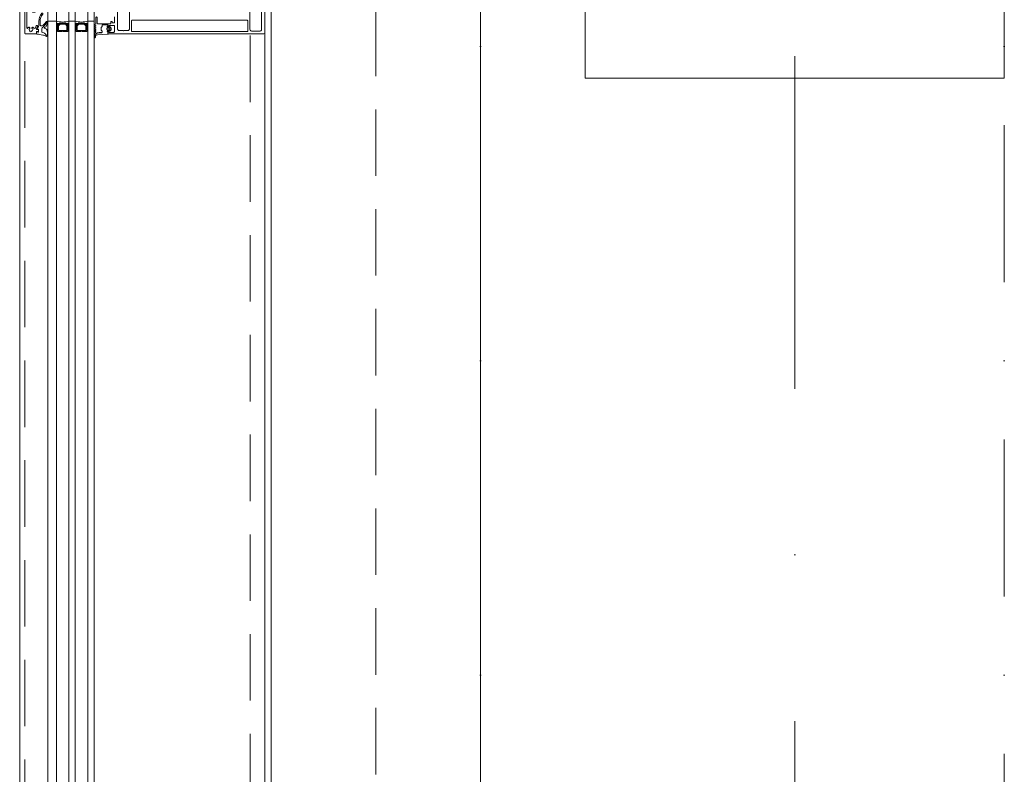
# Model space of a CAD drawing. Header units: millimetres. Extents: x 213386 to 459888, y 74252 to 208052.
# Tile 100 of 256: x 373037 to 373977, y 161168 to 161888. Entities that reach past the tile are written whole.
import ezdxf

# ---------------------------------------------------------------- set-up
doc = ezdxf.new("R2010")
doc.units = ezdxf.units.MM
for name, pattern in [('CK_Čerchovaná 50', [6, 3, -1.5, 0, -1.5]), ('ČERCHOVANÁ', [25.4, 12.7, -6.35, 0, -6.35]), ('ČÁRKOVANÁ', [19.05, 12.7, -6.35]), ('ČÁRKOVANÁ01-01', [2, 1, -1])]:
    doc.linetypes.add(name, pattern=pattern)
for name, color, linetype, lineweight in [('FASÁDA DETAILNÍ', 255, 'Continuous', 0), ('NOVÁ TENKÁ', 255, 'Continuous', 0), ('OSY', 255, 'Continuous', 0), ('SLOUPY', 255, 'Continuous', 0), ('TENKA', 255, 'Continuous', 0)]:
    doc.layers.add(name, color=color, linetype=linetype, lineweight=lineweight)

# ---------------------------------------------------------------- blocks, each defined once
blk = doc.blocks.new('284336')
for points in [[(-0.7, -9.6), (-10, -9.6, 0.414511), (-10.51, -10.11), (-10.51, -15.51, -1), (-11.69, -15.51), (-11.69, -9.6), (-12.69, -8.95, -0.668884), (-12.6, -8.23), (-11.99, -8.01, 0.766384), (-11.99, -7.21), (-12.6, -6.99, -0.76831), (-12.6, -6.23), (-11.99, -6.01, 0.766384), (-11.99, -5.21), (-12.6, -4.99, -0.76831), (-12.6, -4.23), (-11.99, -4.01, 0.766384), (-11.99, -3.21), (-12.6, -2.99, -0.877523), (-12.5, -2.22), (-12.1, -2.22, 0.698129), (-11.83, -1.5, -0.220231), (-12.89, 0.78), (-12.89, 3.45, -0.157143), (-12.82, 3.68), (-12.69, 3.42, -0.067482), (-12.48, 2.53, 0.393136), (-8.66, -1.02), (-6.1, -1.02, -0.414214), (-5.61, -1.51), (-5.61, -2.22, -0.267949), (-5.85, -2.65), (-6.35, -2.93, 0.267949), (-6.61, -3.38), (-6.61, -5.84, 0.267949), (-6.35, -6.29), (-5.85, -6.57, -0.267949), (-5.61, -7), (-5.61, -8.11, 0.414215), (-5.1, -8.62), (-0.41, -8.62), (-0.41, -9.31, -0.414212), (-0.7, -9.6)], [(-0.41, 0), (-0.41, -2, 0.990243), (-0.4, -3.02), (0.9, -3.02, 0.414214), (1.21, -2.71), (1.21, -2.61, -0.668123), (1.71, -2.4), (2.75, -3.45, -0.199004), (2.89, -3.79), (2.89, -5.43, -0.199038), (2.75, -5.77), (1.71, -6.82, -0.668191), (1.21, -6.61), (1.21, -6.51, 0.414214), (0.9, -6.2), (-0.4, -6.2, 0.990269), (-0.41, -7.22), (-0.41, -8.6), (-5.1, -8.6, -0.414215), (-5.59, -8.11), (-5.59, -7, 0.267949), (-5.84, -6.56), (-6.34, -6.27, -0.267949), (-6.59, -5.84), (-6.59, -3.38, -0.267949), (-6.34, -2.95), (-5.84, -2.66, 0.267949), (-5.59, -2.22), (-5.59, -1.51, 0.414214), (-6.1, -1), (-8.66, -1, -0.393156), (-12.46, 2.53, 0.067572), (-12.67, 3.43), (-12.8, 3.7, -0.637545), (-12.12, 3.53), (-11.92, 2.53, 0.344315), (-10.06, 0.91), (0, 0.38, -0.406913), (0.39, 0), (-0.41, 0)], [(1.7, -4.31, 0.414235), (1.2, -3.81), (-0.7, -3.81, 0.414214), (-1.2, -4.31), (-1.2, -4.91, 0.414214), (-0.7, -5.41), (1.2, -5.41, 0.414235), (1.7, -4.91), (1.7, -4.31)]]:
    blk.add_lwpolyline(points, format="xyb", close=True)
blk = doc.blocks.new('433270')
blk.add_lwpolyline([(1, 0, 0.414364), (0, -1), (0, -1.4, 0.255924), (0.23, -1.83, -0.547723), (0.23, -3.17, 0.255924), (0, -3.6), (0, -14.6, 0.414214), (0.3, -14.9), (1.2, -14.9, 0.414214), (1.7, -14.4), (1.7, -10.3, -0.414214), (2, -10), (6, -10, 0.414248), (7, -9), (7, -7.7, 0.414179), (6.5, -7.2), (5.7, -7.2, 0.414232), (5.4, -7.5), (5.4, -8.2, -0.414198), (5.1, -8.5), (2.8, -8.5, -0.414204), (1.8, -7.5), (1.8, -4.49, -0.147432), (1.97, -3.94, 0.147461), (2.4, -2.5), (2.4, -2.3, -0.414214), (2.9, -1.8), (21.87, -1.8, -0.668178), (22.22, -2.65), (22.16, -2.72, 1), (21.59, -3.29), (21.52, -3.35, 0.198912), (21.38, -3.71), (21.38, -4.05, 0.414214), (22.08, -4.75), (22.38, -4.75, 0.576988), (22.64, -4.3, -0.311246), (24.56, -4.3, 0.576988), (24.82, -4.75), (25.3, -4.75, -0.260065), (25.3, -6.65), (24.82, -6.65, 0.576988), (24.56, -7.1, -0.311246), (22.64, -7.1, 0.576988), (22.38, -6.65), (22.08, -6.65, 0.414214), (21.38, -7.35), (21.38, -7.61, 0.267949), (21.63, -8.04), (21.89, -8.2, -0.637047), (21.73, -10), (19.83, -10.7, 0.315299), (19.5, -11.17), (19.5, -11.49, 0.520567), (20.17, -11.96), (22.83, -10.99, -0.520567), (23.5, -11.46), (23.5, -12.5, 0.414062), (24, -13), (25, -13, 0.414186), (25.5, -12.5), (25.5, -11.5, -0.414182), (26, -11), (27, -11, 0.414214), (27.5, -10.5), (27.5, -0.5, 0.414214), (27, 0), (1, 0)], format="xyb", close=True)
blk = doc.blocks.new('284325')
for points in [[(0.84, -5.23, -0.560316), (0.94, -4.73), (1.94, -4.36, 0.3153), (2.14, -4.08), (2.14, -1.89, 0.451558), (1.8, -1.59), (0.9, -1.7, -0.399586), (0.57, -1.46), (0.3, -0.07, -0.415977), (0.53, 0.29, 0.024107), (6.15, 1.24, 0.076636), (8.99, 2.34, -0.577615), (10.79, 1.3), (10.02, 1.37, 0.283171), (9.08, 0.9, -0.168429), (7.07, -0.74), (5.9, -1.16, 0.315302), (5.24, -2.1), (5.24, -4.21, 0.269719), (6.76, -6.82, -0.194797), (10.18, -11.53, -0.342663), (9.17, -11.17, 0.119207), (5.43, -7.59, 0.578571), (3.63, -8.62), (3.63, -11.77, 0.176415), (6.16, -18.72, -1), (5.24, -19.49, -0.176415), (2.43, -11.77), (2.43, -8.89, 0.208286), (0.84, -5.23)], [(8.95, -6.65), (10.32, -8.78, -0.134555), (10.79, -10.63, -0.339795), (10.19, -11.53, 0.194788), (6.76, -6.81, -0.269736), (5.25, -4.21), (5.25, -2.1, -0.315302), (5.9, -1.17), (7.07, -0.74, 0.168429), (9.09, 0.89, -0.283167), (10.01, 1.36), (10.79, 1.29), (10.79, -0.74, -0.070852), (10.71, -1.3), (9.95, -3.93, -0.241839), (9.08, -4.83), (7.93, -5.22, 0.836024), (8.08, -6.19), (8.11, -6.19, -0.255349), (8.95, -6.65)]]:
    blk.add_lwpolyline(points, format="xyb", close=True)

msp = doc.modelspace()

# ---------------------------------------------------------------- linework, layer by layer
at = {"layer": 'FASÁDA DETAILNÍ'}
for p, q in [((373036.638, 145492.154), (373036.638, 169172.154)), ((373063.638, 145492.154), (373063.638, 169172.154)), ((373063.638, 155177.655), (373063.638, 169172.154)), ((373071.638, 169172.154), (373071.638, 145492.154)), ((373071.638, 169172.154), (373071.638, 155177.655)), ((373083.638, 145492.154), (373083.638, 169172.154)), ((373083.638, 155177.655), (373083.638, 169172.154)), ((373089.638, 169172.154), (373089.638, 145492.154)), ((373089.638, 169172.154), (373089.638, 155177.655)), ((373101.638, 145492.154), (373101.638, 169172.154)), ((373101.638, 155177.655), (373101.638, 169172.154)), ((373107.638, 169172.154), (373107.638, 145492.154)), ((373107.638, 169172.154), (373107.638, 155177.655)), ((373276.638, 145732.154), (373276.638, 168932.154)), ((373063.638, 161543.66), (373063.638, 161886.654)), ((373063.638, 161886.654), (373071.638, 161886.654)), ((373071.638, 161886.654), (373071.638, 161543.66)), ((373083.638, 161543.66), (373083.638, 161886.654)), ((373083.638, 161886.654), (373089.638, 161886.654)), ((373089.638, 161886.654), (373089.638, 161543.66)), ((373101.638, 161543.66), (373101.638, 161886.654)), ((373101.638, 161886.654), (373107.638, 161886.654)), ((373107.638, 161886.654), (373107.638, 161543.66)), ((373270.638, 161875.654), (373270.638, 159988.654))]:
    msp.add_line(p, q, dxfattribs=at)
at = {"layer": 'FASÁDA DETAILNÍ', "linetype": 'ČÁRKOVANÁ', "ltscale": 5}
for p, q in [((373041.638, 145497.154), (373041.638, 169167.154)), ((373256.638, 145712.154), (373256.638, 168952.154)), ((373376.638, 145832.154), (373376.638, 168832.154))]:
    msp.add_line(p, q, dxfattribs=at)
at = {"layer": 'FASÁDA DETAILNÍ', "ltscale": 5}
msp.add_lwpolyline([(373969.138, 145732.154), (373969.138, 145932.154), (373476.638, 145932.154), (373476.638, 168732.154), (373969.14, 168732.154), (373969.14, 168932.154)], dxfattribs=at)
at = {"layer": 'FASÁDA DETAILNÍ'}
for points in [[(373270.638, 161901.154), (373270.638, 161875.654, -0.4142135), (373269.638, 161874.654), (373269.638, 161874.654), (373121.138, 161874.654, -0.4142136), (373120.638, 161875.154), (373120.638, 161876.454, -0.4142197), (373121.138, 161876.954), (373121.638, 161876.954), (373121.638, 161875.954), (373126.138, 161875.954, 0.4142136), (373127.138, 161876.954), (373127.138, 161881.654, 0.4142136), (373126.138, 161882.654), (373121.638, 161882.654), (373121.638, 161880.954), (373121.138, 161880.954, -0.4142012), (373120.638, 161881.454), (373120.638, 161883.454, -0.4142136), (373121.138, 161883.954), (373123.282, 161883.954, 0.4142136), (373123.782, 161884.454), (373123.782, 161886.254), (373125.033, 161886.254), (373125.033, 161885.054), (373126.838, 161885.054, 0.4142136), (373127.138, 161885.354), (373127.138, 161890.653, 0.4141667)], [(373130.138, 161897.511), (373130.138, 161879.146, 0.4142136), (373131.638, 161877.646), (373135.139, 161877.646, 0.3999851), (373136.139, 161877.646), (373139.838, 161877.646, 0.4142136), (373141.338, 161879.146), (373141.338, 161897.511, -0.1316504)], [(373256.438, 161897.501), (373256.438, 161878.646, 0.4142315), (373257.938, 161877.146), (373261.648, 161877.146, 0.3999851), (373262.648, 161877.146), (373266.138, 161877.146, 0.4142315), (373267.638, 161878.646), (373267.638, 161897.501, -0.1169365)]]:
    msp.add_lwpolyline(points, format="xyb", dxfattribs=at)
msp.add_lwpolyline([(373143.838, 161876.754), (373253.938, 161876.754, 0.4142136), (373254.438, 161877.254), (373254.438, 161886.954, 0.4142136), (373253.938, 161887.454), (373143.838, 161887.454, 0.4142136), (373143.338, 161886.954), (373143.338, 161877.254, 0.4142136), (373143.838, 161876.754)], format="xyb", close=True, dxfattribs=at)
for points in [[(373082.638, 161876.654), (373082.638, 161882.654), (373080.638, 161884.654), (373074.638, 161884.654), (373072.638, 161882.654), (373072.638, 161876.654), (373077.138, 161876.654), (373077.138, 161877.154), (373078.138, 161877.154), (373078.138, 161876.654)], [(373073.638, 161877.654), (373081.638, 161877.654), (373081.638, 161882.24), (373080.224, 161883.654), (373075.191, 161883.654), (373073.638, 161882.24)], [(373100.638, 161876.654), (373100.638, 161882.654), (373098.638, 161884.654), (373092.638, 161884.654), (373090.638, 161882.654), (373090.638, 161876.654), (373095.138, 161876.654), (373095.138, 161877.154), (373096.138, 161877.154), (373096.138, 161876.654)], [(373091.638, 161877.654), (373099.638, 161877.654), (373099.638, 161882.24), (373098.224, 161883.654), (373093.191, 161883.654), (373091.638, 161882.24)]]:
    msp.add_lwpolyline(points, close=True, dxfattribs=at)
for centre, radius, start, end in [((373077.638, 161908.546), 22.699, 254.672775, 285.327225), ((373072.99, 161881.104), 3.546, 67.293824, 112.409048), ((373072.876, 161881.47), 2.897, 65.306674, 115.295152), ((373072.708, 161881.819), 2.248, 61.527342, 118.402815), ((373072.563, 161882.063), 1.712, 57.294949, 122.685651), ((373072.424, 161882.224), 1.263, 51.965628, 128.499565), ((373072.276, 161882.314), 0.879, 43.994908, 136.496438), ((373072.138, 161882.302), 0.596, 33.03656, 146.96344), ((373072.138, 161882.009), 0.596, 33.03656, 146.96344), ((373072.138, 161881.717), 0.596, 33.03656, 146.96344), ((373072.138, 161881.424), 0.596, 33.03656, 146.96344), ((373072.138, 161881.132), 0.596, 33.03656, 146.96344), ((373072.138, 161880.839), 0.596, 33.03656, 146.96344), ((373072.138, 161880.547), 0.596, 33.03656, 146.96344), ((373072.138, 161880.254), 0.596, 33.03656, 146.96344), ((373072.138, 161879.962), 0.596, 33.03656, 146.96344), ((373072.138, 161879.669), 0.596, 33.03656, 146.96344), ((373072.138, 161879.377), 0.596, 33.03656, 146.96344), ((373072.138, 161879.084), 0.596, 33.03656, 146.96344), ((373072.138, 161878.792), 0.596, 33.03656, 146.96344), ((373082.287, 161881.104), 3.546, 67.590952, 112.706176), ((373082.401, 161881.47), 2.897, 64.704848, 114.693326), ((373082.569, 161881.819), 2.248, 61.597185, 118.472658), ((373082.714, 161882.063), 1.712, 57.314349, 122.705051), ((373082.852, 161882.224), 1.263, 51.500435, 128.034372), ((373083, 161882.314), 0.879, 43.503562, 136.005092), ((373083.138, 161882.302), 0.596, 33.03656, 146.96344), ((373083.138, 161882.009), 0.596, 33.03656, 146.96344), ((373083.138, 161881.717), 0.596, 33.03656, 146.96344), ((373083.138, 161881.424), 0.596, 33.03656, 146.96344), ((373083.138, 161881.132), 0.596, 33.03656, 146.96344), ((373083.138, 161880.839), 0.596, 33.03656, 146.96344), ((373083.138, 161880.547), 0.596, 33.03656, 146.96344), ((373083.138, 161880.254), 0.596, 33.03656, 146.96344), ((373083.138, 161879.962), 0.596, 33.03656, 146.96344), ((373083.138, 161879.669), 0.596, 33.03656, 146.96344), ((373083.138, 161879.377), 0.596, 33.03656, 146.96344), ((373083.138, 161879.084), 0.596, 33.03656, 146.96344), ((373083.138, 161878.792), 0.596, 33.03656, 146.96344), ((373095.638, 161908.546), 22.699, 254.672775, 285.327225), ((373090.99, 161881.104), 3.546, 67.293824, 112.409048), ((373090.876, 161881.47), 2.897, 65.306674, 115.295152), ((373090.708, 161881.819), 2.248, 61.527342, 118.402815), ((373090.563, 161882.063), 1.712, 57.294949, 122.685651), ((373090.424, 161882.224), 1.263, 51.965628, 128.499565), ((373090.276, 161882.314), 0.879, 43.994908, 136.496438), ((373090.138, 161882.302), 0.596, 33.03656, 146.96344), ((373090.138, 161882.009), 0.596, 33.03656, 146.96344), ((373090.138, 161881.717), 0.596, 33.03656, 146.96344), ((373090.138, 161881.424), 0.596, 33.03656, 146.96344), ((373090.138, 161881.132), 0.596, 33.03656, 146.96344), ((373090.138, 161880.839), 0.596, 33.03656, 146.96344), ((373090.138, 161880.547), 0.596, 33.03656, 146.96344), ((373090.138, 161880.254), 0.596, 33.03656, 146.96344), ((373090.138, 161879.962), 0.596, 33.03656, 146.96344), ((373090.138, 161879.669), 0.596, 33.03656, 146.96344), ((373090.138, 161879.377), 0.596, 33.03656, 146.96344), ((373090.138, 161879.084), 0.596, 33.03656, 146.96344), ((373090.138, 161878.792), 0.596, 33.03656, 146.96344), ((373100.287, 161881.104), 3.546, 67.590952, 112.706176), ((373100.401, 161881.47), 2.897, 64.704848, 114.693326), ((373100.569, 161881.819), 2.248, 61.597185, 118.472658), ((373100.714, 161882.063), 1.712, 57.314349, 122.705051), ((373100.852, 161882.224), 1.263, 51.500435, 128.034372), ((373101, 161882.314), 0.879, 43.503562, 136.005092), ((373101.138, 161882.302), 0.596, 33.03656, 146.96344), ((373101.138, 161882.009), 0.596, 33.03656, 146.96344), ((373101.138, 161881.717), 0.596, 33.03656, 146.96344), ((373101.138, 161881.424), 0.596, 33.03656, 146.96344), ((373101.138, 161881.132), 0.596, 33.03656, 146.96344), ((373101.138, 161880.839), 0.596, 33.03656, 146.96344), ((373101.138, 161880.547), 0.596, 33.03656, 146.96344), ((373101.138, 161880.254), 0.596, 33.03656, 146.96344), ((373101.138, 161879.962), 0.596, 33.03656, 146.96344), ((373101.138, 161879.669), 0.596, 33.03656, 146.96344), ((373101.138, 161879.377), 0.596, 33.03656, 146.96344), ((373101.138, 161879.084), 0.596, 33.03656, 146.96344), ((373101.138, 161878.792), 0.596, 33.03656, 146.96344)]:
    msp.add_arc(centre, radius, start, end, dxfattribs=at)
at = {"layer": 'NOVÁ TENKÁ', "linetype": 'ČÁRKOVANÁ01-01', "ltscale": 250}
msp.add_lwpolyline([(373476.638, 152232.154), (373476.638, 152232.154), (373476.638, 152832.154), (373476.638, 152832.154), (373476.638, 157032.154), (373476.638, 157032.154), (373476.638, 157632.154), (373476.638, 157632.154), (373476.638, 161832.154), (373476.638, 161832.154), (373476.638, 162432.154), (373476.638, 162432.154), (373476.638, 167232.154)], dxfattribs=at)
at = {"layer": 'OSY', "linetype": 'ČERCHOVANÁ', "ltscale": 25}
msp.add_line((373776.638, 170109.563), (373776.638, 145530.044), dxfattribs=at)
at = {"layer": 'SLOUPY'}
msp.add_lwpolyline([(373576.638, 162432.154), (373576.638, 161832.154), (373976.638, 161832.154), (373976.638, 162432.154)], close=True, dxfattribs=at)
at = {"layer": 'TENKA', "linetype": 'CK_Čerchovaná 50', "ltscale": 50}
for p, q in [((373476.638, 145732.154), (373476.638, 168932.154)), ((373976.638, 145732.154), (373976.638, 168482.154))]:
    msp.add_line(p, q, dxfattribs=at)

# ---------------------------------------------------------------- block references
at = {"layer": 'FASÁDA DETAILNÍ', "xscale": -1}
for name, p, rotation in [('433270', (373041.638, 161902.155), 90), ('284325', (373052.498, 161874.654), 180), ('284336', (373121.048, 161874.654), 180)]:
    msp.add_blockref(name, p, dxfattribs=dict(at, rotation=rotation))

doc.saveas('drawing.dxf')
